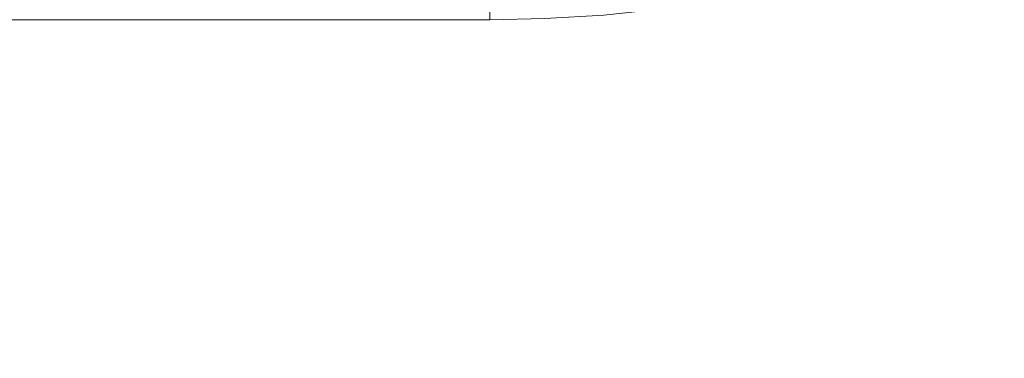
# Model space of a CAD drawing. Header units: centimetres. Extents: x -21.6 to 22.7, y 3.4 to 5.2.
# Tile 192 of 256: x 7.6004 to 7.7456, y 3.5502 to 3.6002. Entities that reach past the tile are written whole.
import ezdxf

# ---------------------------------------------------------------- set-up
doc = ezdxf.new("R2010")
doc.units = ezdxf.units.CM
doc.header["$LTSCALE"] = 2.54
doc.layers.add('Lucido design-1', color=7, linetype='Continuous')

# ---------------------------------------------------------------- blocks, each defined once
blk = doc.blocks.new('Gruppo-4-1')
at = {"color": 7, "linetype": 'Continuous', "lineweight": 9}
blk.add_3dface([(-21.50342, 5.10021, -1872.21551), (-21.50342, 3.50021, -1872.21551), (22.63035, 3.50021, -1872.21551), (22.63035, 5.10021, -1872.21551)], dxfattribs=at)
for points, invisible_edges in [([(22.63035, 5.10021, -1873.01551), (22.63035, 3.50021, -1873.01551), (7.68658, 3.6009, -1873.01551), (7.69526, 3.60179, -1873.01551)], 10), ([(7.66975, 3.60334, -1873.01545), (7.66975, 3.60021, -1873.01551), (-6.54282, 3.60021, -1873.01551), (-6.54282, 3.60334, -1873.01545)], 8), ([(7.67788, 3.60037, -1873.01551), (7.68658, 3.6009, -1873.01551), (22.63035, 3.50021, -1873.01551)], 10), ([(-6.54282, 3.60021, -1873.01551), (7.66975, 3.60021, -1873.01551), (22.63035, 3.50021, -1873.01551), (-21.50342, 3.50021, -1873.01551)], 10), ([(22.63035, 3.50021, -1873.01551), (7.66975, 3.60021, -1873.01551), (7.67788, 3.60037, -1873.01551)], 9)]:
    blk.add_3dface(points, dxfattribs=dict(at, invisible_edges=invisible_edges))
blk = doc.blocks.new('Gruppo-5-1')
at = {"color": 7}
blk.add_blockref('Gruppo-4-1', (0, 0), dxfattribs=at)

msp = doc.modelspace()

# ---------------------------------------------------------------- block references
at = {"layer": 'Lucido design-1', "color": 7}
msp.add_blockref('Gruppo-5-1', (0, 0), dxfattribs=at)

doc.saveas('drawing.dxf')
